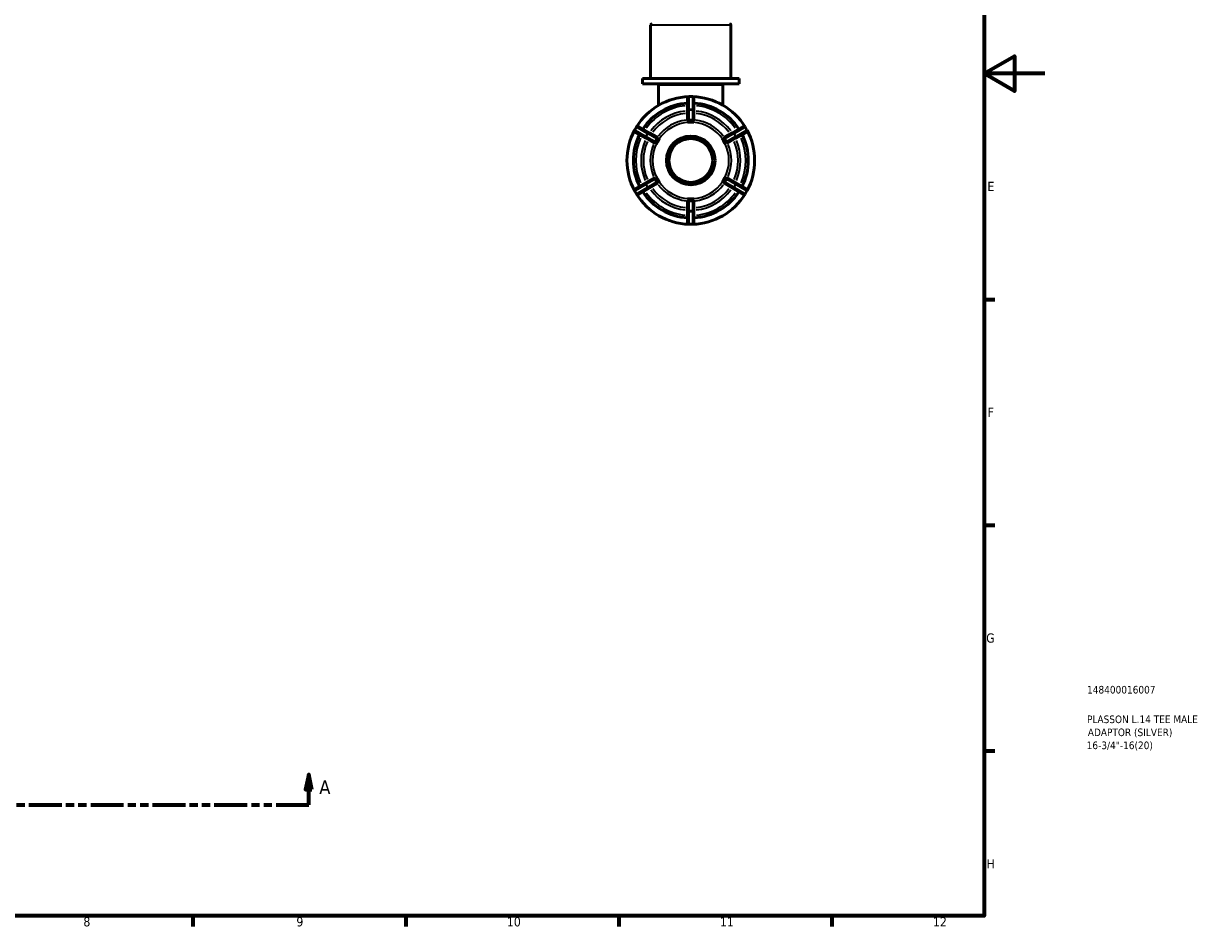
# Model space of a CAD drawing. Header units: millimetres. Extents: x 0 to 893, y -240 to 594.
# Tile 7 of 8: x 505 to 893, y 17 to 313. Entities that reach past the tile are written whole.
import ezdxf

# ---------------------------------------------------------------- set-up
doc = ezdxf.new("R2010")
doc.units = ezdxf.units.MM
doc.linetypes.add('DOUBLE_DASH_CHAIN', pattern=[1.2403, 0.6614, -0.0827, 0.1654, -0.0827, 0.1654, -0.0827])
for name, color, linetype, lineweight in [('Border (ANSI)', 7, 'Continuous', 70), ('Section Line (ANSI)', 7, 'DOUBLE_DASH_CHAIN', 70), ('Title (ISO)', 7, 'Continuous', 50), ('Visible (ANSI)', 7, 'Continuous', 50), ('Visible Narrow (ANSI)', 7, 'Continuous', 35)]:
    doc.layers.add(name, color=color, linetype=linetype, lineweight=lineweight)
doc.styles.add('Label Text (ANSI)', font='tahoma.ttf')
doc.styles.add('Note Text (ANSI)', font='tahoma.ttf')
doc.styles.add('Note Text (ISO)', font='tahoma.ttf')

# ---------------------------------------------------------------- blocks, each defined once
blk = doc.blocks.new('Borders Default Border')
at = {"layer": 'Border (ANSI)'}
for p, q in [((821, 222.75), (824.45, 222.75)), ((821, 148.5), (824.45, 148.5)), ((821, 74.25), (824.45, 74.25)), ((560.67, 20), (560.67, 16.55)), ((630.75, 20), (630.75, 16.55)), ((700.83, 20), (700.83, 16.55)), ((770.92, 20), (770.92, 16.55))]:
    blk.add_line(p, q, dxfattribs=at)
at = {"layer": 'Border (ANSI)', "flags": 128}
for points in [[(20, 20), (20, 574), (821, 574), (821, 20), (20, 20)], [(841, 297), (821, 297), (831, 302.77), (831, 291.23), (821, 297)]]:
    blk.add_lwpolyline(points, dxfattribs=at)
at = {"layer": 'Border (ANSI)', "attachment_point": 7, "style": 'Note Text (ANSI)'}
for s, insert, char_height in [('E', (822.05, 258.35), 3.05), ('F', (822.14, 184.1), 3.05), ('G', (821.66, 109.79), 3.05), ('H', (821.81, 35.6), 3.05), ('8', (524.63, 16.48), 3.05), ('9', (594.7, 16.49), 3.05), ('10', (663.96, 16.49), 3.048), ('11', (734.04, 16.55), 3.048), ('12', (804.13, 16.55), 3.048)]:
    blk.add_mtext(s, dxfattribs=dict(at, insert=insert, char_height=char_height))
blk = doc.blocks.new('Title Blocks ISO')
at = {"layer": 'Title (ISO)', "color": 232, "true_color": 0xca0064, "style": 'Note Text (ISO)'}
for tag, p in [('PART_NUMBER_001', (33.84, 73.13)), ('DESCRIPTION_001', (33.84, 63.4)), ('DESCRIPTION_002', (34.09, 59.12)), ('DESCRIPTION_003', (33.71, 54.84))]:
    blk.add_attdef(tag, p, '', height=2.5, dxfattribs=at)
blk = doc.blocks.new('2dTransSection0')
at = {"layer": 'Section Line (ANSI)', "linetype": 'Continuous'}
for p, q in [((242.37, 66.53), (241.37, 61.53)), ((242.37, 61.53), (242.37, 66.53)), ((243.37, 61.53), (242.37, 66.53)), ((598.75, 66.53), (597.75, 61.53)), ((598.75, 61.53), (598.75, 66.53)), ((599.75, 61.53), (598.75, 66.53)), ((241.37, 61.53), (243.37, 61.53)), ((242.37, 56.53), (242.37, 61.53)), ((597.75, 61.53), (599.75, 61.53)), ((598.75, 56.53), (598.75, 61.53)), ((242.37, 56.53), (253.1, 56.53)), ((588.02, 56.53), (598.75, 56.53))]:
    blk.add_line(p, q, dxfattribs=at)
at = {"layer": 'Section Line (ANSI)', "linetype": 'DOUBLE_DASH_CHAIN', "ltscale": 16.393215}
blk.add_line((242.37, 56.53), (598.75, 56.53), dxfattribs=at)
at = {"layer": 'Section Line (ANSI)', "linetype": 'Continuous', "flags": 128}
for points in [[(243.37, 61.53), (242.37, 66.53), (241.37, 61.53), (243.37, 61.53)], [(599.75, 61.53), (598.75, 66.53), (597.75, 61.53), (599.75, 61.53)]]:
    blk.add_lwpolyline(points, dxfattribs=at)
at = {"layer": 'Section Line (ANSI)'}
for points in [[(243.37, 61.53), (242.37, 66.53), (241.37, 61.53), (243.37, 61.53)], [(599.75, 61.53), (598.75, 66.53), (597.75, 61.53), (599.75, 61.53)]]:
    blk.add_solid(points, dxfattribs=at)
at = {"layer": 'Section Line (ANSI)', "char_height": 4.57, "attachment_point": 7, "style": 'Label Text (ANSI)'}
for insert in [(235.01, 60.03), (602.23, 60.03)]:
    blk.add_mtext('A', dxfattribs=dict(at, insert=insert))

msp = doc.modelspace()

# ---------------------------------------------------------------- linework, layer by layer
at = {"layer": 'Visible (ANSI)'}
for p, q in [((711.245, 295.427), (711.245, 312.947)), ((737.686, 295.427), (737.686, 312.947)), ((740.331, 295.427), (708.601, 295.427)), ((708.601, 293.627), (708.601, 295.427)), ((740.331, 293.627), (740.331, 295.427)), ((740.331, 293.627), (708.601, 293.627)), ((713.89, 286.57), (713.89, 293.147)), ((735.042, 286.57), (735.042, 293.147)), ((723.416, 288.947), (723.416, 284.818)), ((725.036, 289.427), (723.896, 289.427)), ((725.516, 284.818), (725.516, 288.947)), ((723.416, 284.818), (723.416, 281.832)), ((725.516, 281.832), (725.516, 284.818)), ((723.416, 280.998), (723.416, 280.996)), ((723.416, 280.996), (724.466, 280.996)), ((723.416, 280.996), (723.416, 280.994)), ((724.466, 280.996), (725.516, 280.996)), ((725.516, 280.996), (725.516, 280.998)), ((725.516, 280.994), (725.516, 280.996)), ((706.564, 279.421), (705.994, 278.434)), ((706.17, 277.778), (709.746, 275.713)), ((710.796, 277.532), (707.22, 279.597)), ((713.382, 276.039), (710.796, 277.532)), ((738.136, 277.532), (735.55, 276.039)), ((741.712, 279.597), (738.136, 277.532)), ((739.186, 275.713), (742.762, 277.778)), ((742.938, 278.434), (742.368, 279.421)), ((709.746, 275.713), (712.332, 274.22)), ((713.054, 273.803), (713.056, 273.802)), ((713.056, 273.802), (713.581, 274.712)), ((713.056, 273.802), (713.058, 273.801)), ((713.581, 274.712), (714.106, 275.621)), ((714.106, 275.621), (714.104, 275.622)), ((714.108, 275.62), (714.106, 275.621)), ((734.825, 275.621), (734.824, 275.62)), ((734.828, 275.622), (734.825, 275.621)), ((734.825, 275.621), (735.35, 274.712)), ((735.35, 274.712), (735.875, 273.802)), ((735.874, 273.801), (735.875, 273.802)), ((735.875, 273.802), (735.878, 273.803)), ((736.6, 274.22), (739.186, 275.713)), ((709.746, 261.141), (706.17, 259.077)), ((712.332, 262.634), (709.746, 261.141)), ((710.796, 259.323), (713.382, 260.816)), ((713.056, 263.053), (713.054, 263.051)), ((713.058, 263.054), (713.056, 263.053)), ((713.581, 262.143), (713.056, 263.053)), ((714.106, 261.234), (713.581, 262.143)), ((714.104, 261.233), (714.106, 261.234)), ((714.106, 261.234), (714.108, 261.235)), ((734.824, 261.235), (734.825, 261.234)), ((735.35, 262.143), (734.825, 261.234)), ((734.825, 261.234), (734.828, 261.233)), ((735.875, 263.053), (735.35, 262.143)), ((735.55, 260.816), (738.136, 259.323)), ((735.875, 263.053), (735.874, 263.054)), ((735.878, 263.051), (735.875, 263.053)), ((739.186, 261.141), (736.6, 262.634)), ((742.762, 259.077), (739.186, 261.141)), ((705.994, 258.421), (706.564, 257.434)), ((707.22, 257.258), (710.796, 259.323)), ((738.136, 259.323), (741.712, 257.258)), ((742.368, 257.434), (742.938, 258.421)), ((723.416, 255.861), (723.416, 255.859)), ((724.466, 255.859), (723.416, 255.859)), ((723.416, 255.859), (723.416, 255.857)), ((723.416, 255.023), (723.416, 252.037)), ((725.516, 255.859), (724.466, 255.859)), ((725.516, 255.859), (725.516, 255.861)), ((725.516, 255.857), (725.516, 255.859)), ((725.516, 252.037), (725.516, 255.023)), ((723.416, 252.037), (723.416, 247.907)), ((725.516, 247.907), (725.516, 252.037)), ((723.896, 247.427), (725.036, 247.427))]:
    msp.add_line(p, q, dxfattribs=at)
for radius in [8, 7.2]:
    msp.add_circle((724.466, 268.427), radius, dxfattribs=at)
for centre, radius, start, end in [((711.725, 312.947), 0.48, 90, 180), ((737.206, 312.947), 0.48, 0, 90), ((713.41, 293.147), 0.48, 0, 90), ((735.522, 293.147), 0.48, 90, 180), ((724.466, 268.427), 21, 91.8307, 148.1693), ((723.896, 288.947), 0.48, 90, 180), ((725.036, 288.947), 0.48, 0, 90), ((724.466, 268.427), 21, 31.8307, 88.1693), ((724.466, 268.427), 18.9, 93.18474, 146.81526), ((724.466, 268.427), 18.9, 33.18474, 86.81526), ((724.466, 268.427), 21, 151.8307, 208.1693), ((724.466, 268.427), 18.9, 153.18474, 206.81526), ((706.41, 278.194), 0.48, 150, 240), ((706.98, 279.181), 0.48, 60, 150), ((724.466, 268.427), 18.9, 333.18474, 26.81526), ((741.952, 279.181), 0.48, 30, 120), ((742.522, 278.194), 0.48, 300, 30), ((724.466, 268.427), 21, 331.8307, 28.1693), ((706.41, 258.661), 0.48, 120, 210), ((706.98, 257.674), 0.48, 210, 300), ((724.466, 268.427), 21, 211.8307, 268.1693), ((724.466, 268.427), 18.9, 213.18474, 266.81526), ((724.466, 268.427), 21, 271.8307, 328.1693), ((724.466, 268.427), 18.9, 273.18474, 326.81526), ((741.952, 257.674), 0.48, 240, 330), ((742.522, 258.661), 0.48, 330, 60), ((723.896, 247.907), 0.48, 180, 270), ((725.036, 247.907), 0.48, 270, 0)]:
    msp.add_arc(centre, radius, start, end, dxfattribs=at)
for points, knots in [([(723.522, 281.735), (723.496, 281.744), (723.475, 281.754), (723.431, 281.785), (723.418, 281.807), (723.416, 281.829), (723.416, 281.831), (723.416, 281.832)], [0.130989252, 0.130989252, 0.130989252, 0.130989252, 0.14506418, 0.14506418, 0.169395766, 0.169395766, 0.171187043, 0.171187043, 0.171187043, 0.171187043]), ([(723.896, 281.637), (723.881, 281.636), (723.866, 281.635), (723.82, 281.638), (723.787, 281.643), (723.695, 281.667), (723.642, 281.688), (723.569, 281.717), (723.544, 281.727), (723.522, 281.735)], [-0.230026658, -0.230026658, -0.230026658, -0.230026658, -0.223580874, -0.223580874, -0.210657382, -0.210657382, -0.191835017, -0.191835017, -0.181416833, -0.181416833, -0.181416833, -0.181416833]), ([(725.036, 281.637), (724.84, 281.65), (724.647, 281.656), (724.285, 281.656), (724.092, 281.65), (723.896, 281.637)], [0.39241377, 0.39241377, 0.39241377, 0.39241377, 0.44684548, 0.44684548, 0.5012772, 0.5012772, 0.5012772, 0.5012772]), ([(725.41, 281.735), (725.386, 281.726), (725.358, 281.715), (725.289, 281.688), (725.244, 281.67), (725.17, 281.649), (725.139, 281.642), (725.083, 281.636), (725.06, 281.635), (725.036, 281.637)], [-0.339735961, -0.339735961, -0.339735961, -0.339735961, -0.325147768, -0.325147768, -0.30441274, -0.30441274, -0.291468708, -0.291468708, -0.282432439, -0.282432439, -0.282432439, -0.282432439]), ([(725.516, 281.832), (725.516, 281.831), (725.516, 281.829), (725.514, 281.807), (725.501, 281.785), (725.457, 281.754), (725.436, 281.744), (725.41, 281.735)], [0.173212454, 0.173212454, 0.173212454, 0.173212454, 0.175003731, 0.175003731, 0.199335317, 0.199335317, 0.213410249, 0.213410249, 0.213410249, 0.213410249]), ([(713.413, 275.899), (713.406, 275.857), (713.399, 275.806), (713.383, 275.71), (713.374, 275.661), (713.345, 275.585), (713.332, 275.557), (713.314, 275.529), (713.313, 275.527), (713.311, 275.526)], [-0.283392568, -0.283392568, -0.283392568, -0.283392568, -0.259908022, -0.259908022, -0.238404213, -0.238404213, -0.225400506, -0.225400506, -0.224524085, -0.224524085, -0.224524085, -0.224524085]), ([(713.382, 276.039), (713.383, 276.038), (713.385, 276.038), (713.403, 276.025), (713.415, 276.002), (713.42, 275.949), (713.418, 275.925), (713.413, 275.899)], [0.173212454, 0.173212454, 0.173212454, 0.173212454, 0.175003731, 0.175003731, 0.199335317, 0.199335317, 0.213410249, 0.213410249, 0.213410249, 0.213410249]), ([(735.519, 275.899), (735.514, 275.925), (735.512, 275.949), (735.517, 276.002), (735.529, 276.025), (735.547, 276.038), (735.549, 276.038), (735.55, 276.039)], [0.130989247, 0.130989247, 0.130989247, 0.130989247, 0.14506418, 0.14506418, 0.169395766, 0.169395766, 0.171187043, 0.171187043, 0.171187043, 0.171187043]), ([(735.621, 275.526), (735.617, 275.531), (735.613, 275.537), (735.593, 275.571), (735.58, 275.6), (735.553, 275.68), (735.544, 275.733), (735.53, 275.823), (735.525, 275.864), (735.519, 275.899)], [-0.26104726, -0.26104726, -0.26104726, -0.26104726, -0.258440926, -0.258440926, -0.245447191, -0.245447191, -0.223065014, -0.223065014, -0.203770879, -0.203770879, -0.203770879, -0.203770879]), ([(712.469, 274.263), (712.449, 274.246), (712.429, 274.233), (712.381, 274.21), (712.355, 274.209), (712.335, 274.219), (712.333, 274.22), (712.332, 274.22)], [0.130989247, 0.130989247, 0.130989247, 0.130989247, 0.14506418, 0.14506418, 0.169395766, 0.169395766, 0.171187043, 0.171187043, 0.171187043, 0.171187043]), ([(712.741, 274.538), (712.739, 274.533), (712.736, 274.528), (712.717, 274.494), (712.698, 274.468), (712.642, 274.404), (712.6, 274.369), (712.529, 274.311), (712.496, 274.286), (712.469, 274.263)], [-0.252301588, -0.252301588, -0.252301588, -0.252301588, -0.25018667, -0.25018667, -0.237937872, -0.237937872, -0.216564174, -0.216564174, -0.198352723, -0.198352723, -0.198352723, -0.198352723]), ([(713.311, 275.526), (713.202, 275.363), (713.1, 275.199), (712.919, 274.885), (712.828, 274.715), (712.741, 274.538)], [0.39241377, 0.39241377, 0.39241377, 0.39241377, 0.44684548, 0.44684548, 0.5012772, 0.5012772, 0.5012772, 0.5012772]), ([(736.191, 274.538), (736.104, 274.715), (736.013, 274.885), (735.832, 275.199), (735.73, 275.363), (735.621, 275.526)], [0.39241377, 0.39241377, 0.39241377, 0.39241377, 0.44684548, 0.44684548, 0.5012772, 0.5012772, 0.5012772, 0.5012772]), ([(736.463, 274.263), (736.451, 274.274), (736.437, 274.285), (736.387, 274.325), (736.347, 274.355), (736.287, 274.409), (736.263, 274.432), (736.224, 274.481), (736.208, 274.505), (736.193, 274.534), (736.192, 274.536), (736.191, 274.538)], [-0.276837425, -0.276837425, -0.276837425, -0.276837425, -0.268153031, -0.268153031, -0.246415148, -0.246415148, -0.232546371, -0.232546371, -0.221012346, -0.221012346, -0.219970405, -0.219970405, -0.219970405, -0.219970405]), ([(736.6, 274.22), (736.599, 274.22), (736.597, 274.219), (736.577, 274.209), (736.551, 274.21), (736.503, 274.233), (736.483, 274.246), (736.463, 274.263)], [0.173212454, 0.173212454, 0.173212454, 0.173212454, 0.175003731, 0.175003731, 0.199335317, 0.199335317, 0.213410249, 0.213410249, 0.213410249, 0.213410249]), ([(712.332, 262.634), (712.333, 262.635), (712.335, 262.636), (712.355, 262.645), (712.381, 262.645), (712.429, 262.622), (712.449, 262.609), (712.469, 262.591)], [0.173212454, 0.173212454, 0.173212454, 0.173212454, 0.175003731, 0.175003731, 0.199335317, 0.199335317, 0.213410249, 0.213410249, 0.213410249, 0.213410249]), ([(712.469, 262.591), (712.481, 262.581), (712.495, 262.57), (712.545, 262.53), (712.585, 262.499), (712.645, 262.446), (712.669, 262.422), (712.708, 262.373), (712.724, 262.349), (712.739, 262.321), (712.74, 262.319), (712.741, 262.316)], [-0.276837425, -0.276837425, -0.276837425, -0.276837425, -0.268153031, -0.268153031, -0.246415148, -0.246415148, -0.232546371, -0.232546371, -0.221012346, -0.221012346, -0.219970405, -0.219970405, -0.219970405, -0.219970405]), ([(712.741, 262.316), (712.828, 262.14), (712.919, 261.97), (713.1, 261.656), (713.202, 261.492), (713.311, 261.329)], [0.39241377, 0.39241377, 0.39241377, 0.39241377, 0.44684548, 0.44684548, 0.5012772, 0.5012772, 0.5012772, 0.5012772]), ([(713.311, 261.329), (713.315, 261.324), (713.319, 261.318), (713.339, 261.284), (713.352, 261.254), (713.379, 261.174), (713.388, 261.122), (713.402, 261.031), (713.407, 260.991), (713.413, 260.956)], [-0.26104726, -0.26104726, -0.26104726, -0.26104726, -0.258440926, -0.258440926, -0.245447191, -0.245447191, -0.223065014, -0.223065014, -0.203770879, -0.203770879, -0.203770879, -0.203770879]), ([(713.413, 260.956), (713.418, 260.929), (713.42, 260.906), (713.415, 260.852), (713.403, 260.83), (713.385, 260.817), (713.383, 260.816), (713.382, 260.816)], [0.130989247, 0.130989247, 0.130989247, 0.130989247, 0.14506418, 0.14506418, 0.169395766, 0.169395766, 0.171187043, 0.171187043, 0.171187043, 0.171187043]), ([(735.55, 260.816), (735.549, 260.816), (735.547, 260.817), (735.529, 260.83), (735.517, 260.852), (735.512, 260.906), (735.514, 260.929), (735.519, 260.956)], [0.173212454, 0.173212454, 0.173212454, 0.173212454, 0.175003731, 0.175003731, 0.199335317, 0.199335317, 0.213410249, 0.213410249, 0.213410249, 0.213410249]), ([(735.519, 260.956), (735.526, 260.998), (735.533, 261.048), (735.548, 261.144), (735.558, 261.194), (735.587, 261.27), (735.6, 261.297), (735.618, 261.325), (735.619, 261.327), (735.621, 261.329)], [-0.283392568, -0.283392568, -0.283392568, -0.283392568, -0.259908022, -0.259908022, -0.238404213, -0.238404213, -0.225400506, -0.225400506, -0.224524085, -0.224524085, -0.224524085, -0.224524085]), ([(735.621, 261.329), (735.73, 261.492), (735.832, 261.656), (736.013, 261.97), (736.104, 262.14), (736.191, 262.316)], [0.39241377, 0.39241377, 0.39241377, 0.39241377, 0.44684548, 0.44684548, 0.5012772, 0.5012772, 0.5012772, 0.5012772]), ([(736.191, 262.316), (736.193, 262.321), (736.196, 262.327), (736.215, 262.361), (736.234, 262.387), (736.29, 262.451), (736.332, 262.486), (736.403, 262.543), (736.436, 262.568), (736.463, 262.591)], [-0.252301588, -0.252301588, -0.252301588, -0.252301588, -0.25018667, -0.25018667, -0.237937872, -0.237937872, -0.216564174, -0.216564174, -0.198352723, -0.198352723, -0.198352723, -0.198352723]), ([(736.463, 262.591), (736.483, 262.609), (736.503, 262.622), (736.551, 262.645), (736.577, 262.645), (736.597, 262.636), (736.599, 262.635), (736.6, 262.634)], [0.130989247, 0.130989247, 0.130989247, 0.130989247, 0.14506418, 0.14506418, 0.169395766, 0.169395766, 0.171187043, 0.171187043, 0.171187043, 0.171187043]), ([(723.416, 255.023), (723.416, 255.024), (723.416, 255.026), (723.418, 255.048), (723.431, 255.07), (723.475, 255.1), (723.496, 255.111), (723.522, 255.12)], [0.173212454, 0.173212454, 0.173212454, 0.173212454, 0.175003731, 0.175003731, 0.199335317, 0.199335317, 0.213410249, 0.213410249, 0.213410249, 0.213410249]), ([(723.522, 255.12), (723.546, 255.129), (723.574, 255.139), (723.643, 255.167), (723.688, 255.185), (723.762, 255.206), (723.793, 255.213), (723.849, 255.219), (723.872, 255.22), (723.896, 255.218)], [-0.339735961, -0.339735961, -0.339735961, -0.339735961, -0.325147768, -0.325147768, -0.30441274, -0.30441274, -0.291468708, -0.291468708, -0.282432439, -0.282432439, -0.282432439, -0.282432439]), ([(723.896, 255.218), (724.092, 255.205), (724.285, 255.199), (724.647, 255.199), (724.84, 255.205), (725.036, 255.218)], [0.39241377, 0.39241377, 0.39241377, 0.39241377, 0.44684548, 0.44684548, 0.5012772, 0.5012772, 0.5012772, 0.5012772]), ([(725.036, 255.218), (725.051, 255.219), (725.066, 255.219), (725.112, 255.217), (725.145, 255.212), (725.237, 255.188), (725.29, 255.167), (725.363, 255.138), (725.388, 255.128), (725.41, 255.12)], [-0.230026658, -0.230026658, -0.230026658, -0.230026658, -0.223580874, -0.223580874, -0.210657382, -0.210657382, -0.191835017, -0.191835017, -0.181416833, -0.181416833, -0.181416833, -0.181416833]), ([(725.41, 255.12), (725.436, 255.111), (725.457, 255.1), (725.501, 255.07), (725.514, 255.048), (725.516, 255.026), (725.516, 255.024), (725.516, 255.023)], [0.130989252, 0.130989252, 0.130989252, 0.130989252, 0.14506418, 0.14506418, 0.169395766, 0.169395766, 0.171187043, 0.171187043, 0.171187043, 0.171187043])]:
    msp.add_open_spline(points, degree=3, knots=knots, dxfattribs=at)
for points in [[(723.416, 280.998), (723.773, 280.995), (724.134, 280.996), (724.466, 280.996)], [(724.466, 280.996), (724.128, 280.996), (723.776, 280.996), (723.416, 280.994)], [(724.466, 280.996), (724.798, 280.996), (725.159, 280.995), (725.516, 280.998)], [(725.516, 280.994), (725.156, 280.996), (724.804, 280.996), (724.466, 280.996)], [(713.054, 273.803), (713.236, 274.111), (713.415, 274.424), (713.581, 274.712)], [(713.581, 274.712), (713.413, 274.419), (713.236, 274.114), (713.058, 273.801)], [(713.581, 274.712), (713.748, 274.999), (713.929, 275.311), (714.104, 275.622)], [(714.108, 275.62), (713.926, 275.31), (713.75, 275.004), (713.581, 274.712)], [(735.35, 274.712), (735.182, 275.004), (735.006, 275.31), (734.824, 275.62)], [(734.828, 275.622), (735.003, 275.311), (735.184, 274.999), (735.35, 274.712)], [(735.35, 274.712), (735.517, 274.424), (735.696, 274.111), (735.878, 273.803)], [(735.874, 273.801), (735.696, 274.114), (735.519, 274.419), (735.35, 274.712)], [(713.581, 262.143), (713.415, 262.431), (713.236, 262.744), (713.054, 263.051)], [(713.058, 263.054), (713.236, 262.741), (713.413, 262.436), (713.581, 262.143)], [(713.581, 262.143), (713.75, 261.851), (713.926, 261.545), (714.108, 261.235)], [(714.104, 261.233), (713.929, 261.543), (713.748, 261.855), (713.581, 262.143)], [(734.824, 261.235), (735.006, 261.545), (735.182, 261.851), (735.35, 262.143)], [(735.35, 262.143), (735.184, 261.855), (735.003, 261.543), (734.828, 261.233)], [(735.35, 262.143), (735.519, 262.436), (735.696, 262.741), (735.874, 263.054)], [(735.878, 263.051), (735.696, 262.744), (735.517, 262.431), (735.35, 262.143)], [(723.416, 255.861), (723.776, 255.858), (724.128, 255.859), (724.466, 255.859)], [(724.466, 255.859), (724.134, 255.859), (723.773, 255.86), (723.416, 255.857)], [(724.466, 255.859), (724.804, 255.859), (725.156, 255.858), (725.516, 255.861)], [(725.516, 255.857), (725.159, 255.86), (724.798, 255.859), (724.466, 255.859)]]:
    msp.add_open_spline(points, degree=3, dxfattribs=at)
at = {"layer": 'Visible Narrow (ANSI)'}
for p, q in [((737.524, 312.947), (711.408, 312.947)), ((734.912, 293.147), (714.02, 293.147)), ((723.896, 289.427), (723.896, 289.369)), ((723.896, 285.44), (723.896, 289.157)), ((723.953, 289.363), (724.979, 289.363)), ((725.036, 289.369), (725.036, 289.427)), ((725.036, 289.157), (725.036, 285.44)), ((723.896, 285.227), (723.896, 285.054)), ((723.896, 281.807), (723.896, 284.872)), ((724.979, 285.234), (723.953, 285.234)), ((723.953, 285.042), (724.979, 285.042)), ((725.036, 285.054), (725.036, 285.227)), ((725.036, 284.872), (725.036, 281.807)), ((705.995, 278.434), (706.045, 278.405)), ((706.079, 278.451), (706.592, 279.339)), ((709.447, 276.44), (706.229, 278.298)), ((706.615, 279.392), (706.565, 279.421)), ((706.799, 279.286), (710.017, 277.428)), ((709.632, 276.334), (709.782, 276.247)), ((710.168, 277.275), (709.655, 276.386)), ((709.821, 276.291), (710.334, 277.179)), ((712.594, 274.624), (709.94, 276.156)), ((710.352, 277.234), (710.202, 277.321)), ((710.51, 277.143), (713.164, 275.611)), ((735.768, 275.611), (738.422, 277.143)), ((738.992, 276.156), (736.338, 274.624)), ((738.73, 277.321), (738.58, 277.234)), ((738.598, 277.179), (739.111, 276.291)), ((739.277, 276.386), (738.764, 277.275)), ((738.915, 277.428), (742.133, 279.286)), ((739.15, 276.247), (739.3, 276.334)), ((742.703, 278.298), (739.485, 276.44)), ((742.367, 279.421), (742.317, 279.392)), ((742.34, 279.339), (742.853, 278.451)), ((742.887, 278.405), (742.937, 278.434)), ((706.229, 258.556), (709.447, 260.415)), ((709.782, 260.608), (709.632, 260.521)), ((709.655, 260.468), (710.168, 259.58)), ((710.334, 259.676), (709.821, 260.564)), ((709.94, 260.699), (712.594, 262.231)), ((713.164, 261.244), (710.51, 259.711)), ((738.422, 259.711), (735.768, 261.244)), ((736.338, 262.231), (738.992, 260.699)), ((739.111, 260.564), (738.598, 259.676)), ((738.764, 259.58), (739.277, 260.468)), ((739.3, 260.521), (739.15, 260.608)), ((739.485, 260.415), (742.703, 258.556)), ((706.045, 258.45), (705.995, 258.421)), ((706.592, 257.515), (706.079, 258.404)), ((706.565, 257.434), (706.615, 257.463)), ((710.017, 259.427), (706.799, 257.569)), ((710.202, 259.534), (710.352, 259.62)), ((738.58, 259.62), (738.73, 259.534)), ((742.133, 257.569), (738.915, 259.427)), ((742.317, 257.463), (742.367, 257.434)), ((742.853, 258.404), (742.34, 257.515)), ((742.937, 258.421), (742.887, 258.45)), ((723.896, 251.983), (723.896, 255.048)), ((725.036, 255.048), (725.036, 251.983)), ((723.896, 251.801), (723.896, 251.628)), ((723.896, 247.698), (723.896, 251.414)), ((724.979, 251.813), (723.953, 251.813)), ((723.953, 251.621), (724.979, 251.621)), ((725.036, 251.628), (725.036, 251.801)), ((725.036, 251.414), (725.036, 247.698)), ((723.896, 247.486), (723.896, 247.428)), ((724.979, 247.492), (723.953, 247.492)), ((725.036, 247.428), (725.036, 247.486))]:
    msp.add_line(p, q, dxfattribs=at)
for radius, start, end in [(18.1, 95.99309, 144.00691), (16.364, 96.31106, 143.68894), (15.591, 96.47541, 143.52459), (15.591, 36.47541, 83.52459), (16.364, 36.31106, 83.68894), (18.1, 35.99309, 84.00691), (13.341, 96.65259, 143.34741), (12.568, 93, 147), (12.568, 33, 87), (13.341, 36.65259, 83.34741), (18.1, 155.99309, 204.00691), (16.364, 156.31106, 203.68894), (15.591, 156.47541, 203.52459), (13.341, 156.65259, 203.34741), (12.568, 153, 207), (12.568, 333, 27), (13.341, 336.65259, 23.34741), (15.591, 336.47541, 23.52459), (16.364, 336.31106, 23.68894), (18.1, 335.99309, 24.00691), (13.341, 216.65259, 263.34741), (12.568, 213, 267), (12.568, 273, 327), (13.341, 276.65259, 323.34741), (18.1, 215.99309, 264.00691), (16.364, 216.31106, 263.68894), (15.591, 216.47541, 263.52459), (15.591, 276.47541, 323.52459), (16.364, 276.31106, 323.68894), (18.1, 275.99309, 324.00691)]:
    msp.add_arc((724.466, 268.427), radius, start, end, dxfattribs=at)
for centre, major_axis, ratio, start_param, end_param in [((723.896, 288.947), (-0.48, 0), 0.8660254, 4.7909288, 6.2046455), ((725.036, 288.947), (0.48, 0), 0.8660254, 0.0785398, 1.4922565), ((723.896, 284.818), (-0.48, 0), 0.8660254, 4.7909288, 6.2046455), ((723.896, 284.818), (-0.48, 0), 0.4667097, 4.7909288, 6.2046455), ((725.036, 284.818), (0.48, 0), 0.8660254, 0.0785398, 1.4922565), ((725.036, 284.818), (0.48, 0), 0.4667097, 0.0785398, 1.4922565), ((706.41, 278.194), (-0.24, -0.416), 0.8660254, 4.7909288, 6.2046455), ((706.98, 279.181), (0.24, 0.416), 0.8660254, 0.0785398, 1.4922565), ((709.986, 276.129), (-0.24, -0.416), 0.8660254, 4.7909288, 6.2046455), ((709.986, 276.129), (-0.24, -0.416), 0.4667097, 4.7909288, 6.2046455), ((710.556, 277.116), (0.24, 0.416), 0.8660254, 0.0785398, 1.4922565), ((710.556, 277.116), (0.24, 0.416), 0.4667097, 0.0785398, 1.4922565), ((738.376, 277.116), (-0.24, 0.416), 0.4667097, 4.7909288, 6.2046455), ((738.376, 277.116), (-0.24, 0.416), 0.8660254, 4.7909288, 6.2046455), ((738.946, 276.129), (0.24, -0.416), 0.4667097, 0.0785398, 1.4922565), ((738.946, 276.129), (0.24, -0.416), 0.8660254, 0.0785398, 1.4922565), ((741.952, 279.181), (-0.24, 0.416), 0.8660254, 4.7909288, 6.2046455), ((742.522, 278.194), (0.24, -0.416), 0.8660254, 0.0785398, 1.4922565), ((709.986, 260.726), (-0.24, 0.416), 0.8660254, 0.0785398, 1.4922565), ((709.986, 260.726), (-0.24, 0.416), 0.4667097, 0.0785398, 1.4922565), ((738.946, 260.726), (0.24, 0.416), 0.4667097, 4.7909288, 6.2046455), ((738.946, 260.726), (0.24, 0.416), 0.8660254, 4.7909288, 6.2046455), ((706.41, 258.661), (-0.24, 0.416), 0.8660254, 0.0785398, 1.4922565), ((706.98, 257.674), (0.24, -0.416), 0.8660254, 4.7909288, 6.2046455), ((710.556, 259.738), (0.24, -0.416), 0.8660254, 4.7909288, 6.2046455), ((710.556, 259.738), (0.24, -0.416), 0.4667097, 4.7909288, 6.2046455), ((738.376, 259.738), (-0.24, -0.416), 0.4667097, 0.0785398, 1.4922565), ((738.376, 259.738), (-0.24, -0.416), 0.8660254, 0.0785398, 1.4922565), ((741.952, 257.674), (-0.24, -0.416), 0.8660254, 0.0785398, 1.4922565), ((742.522, 258.661), (0.24, 0.416), 0.8660254, 4.7909288, 6.2046455), ((723.896, 252.037), (-0.48, 0), 0.4667097, 0.0785398, 1.4922565), ((723.896, 252.037), (-0.48, 0), 0.8660254, 0.0785398, 1.4922565), ((725.036, 252.037), (0.48, 0), 0.4667097, 4.7909288, 6.2046455), ((725.036, 252.037), (0.48, 0), 0.8660254, 4.7909288, 6.2046455), ((723.896, 247.907), (-0.48, 0), 0.8660254, 0.0785398, 1.4922565), ((725.036, 247.907), (0.48, 0), 0.8660254, 4.7909288, 6.2046455)]:
    msp.add_ellipse(centre, major_axis=major_axis, ratio=ratio, start_param=start_param, end_param=end_param, dxfattribs=at)

# ---------------------------------------------------------------- block references
msp.add_blockref('Borders Default Border', (0, 0))
msp.add_blockref('Title Blocks ISO', (821, 20)).add_auto_attribs({'PART_NUMBER_001': '148400016007', 'DESCRIPTION_001': 'PLASSON L.14 TEE MALE', 'DESCRIPTION_002': 'ADAPTOR (SILVER)', 'DESCRIPTION_003': '16-3/4"-16(20)'})
at = {"layer": 'Section Line (ANSI)'}
msp.add_blockref('2dTransSection0', (0, 0), dxfattribs=at)

doc.saveas('drawing.dxf')
